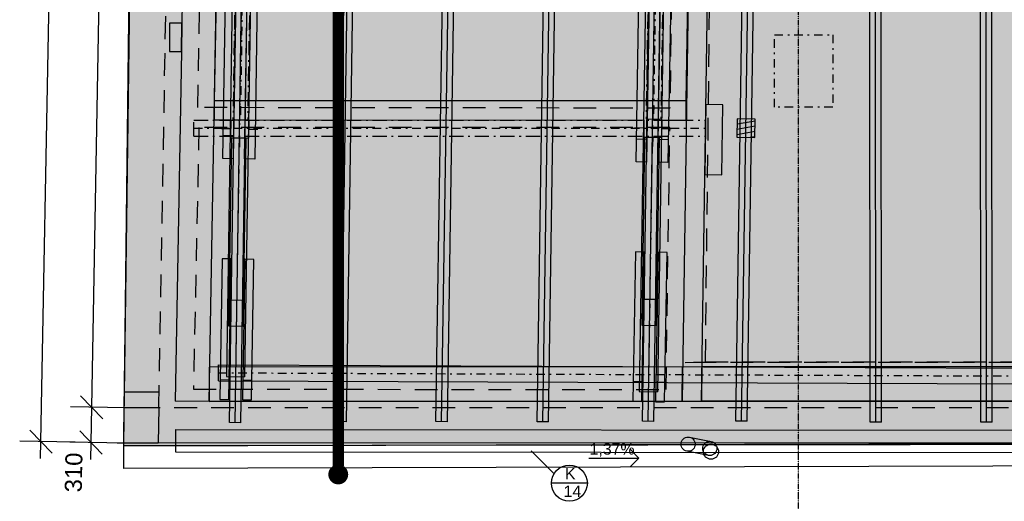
# Model space of a CAD drawing. Extents: x -12025 to 39812, y -28775 to 12.
# Tile 3 of 17: x 10193 to 18868, y -21861 to -17619. Entities that reach past the tile are written whole.
import ezdxf
from ezdxf.enums import TextEntityAlignment as Align

# ---------------------------------------------------------------- set-up
doc = ezdxf.new("R2010")
doc.units = 0
doc.header["$MEASUREMENT"] = 0
for name, pattern in [('Čerchovaná M', [225, 125, -42.5, 15, -42.5]), ('Čerchovaná S', [175, 75, -42.5, 15, -42.5]), ('Čerchovaná S_1', [3.5, 1.5, -0.85, 0.3, -0.85]), ('Čárkovaná_2', [325, 200, -125])]:
    doc.linetypes.add(name, pattern=pattern)
for name, color, linetype in [('OÚ Dukovany půdorys podklad půda', 7, 'Continuous'), ('OÚ Dukovany střecha', 7, 'Continuous'), ('OÚ Dukovany zemnění + hromosvody', 5, 'Continuous')]:
    doc.layers.add(name, color=color, linetype=linetype)
doc.styles.add('Arial', font='txt')

# ---------------------------------------------------------------- blocks, each defined once
blk = doc.blocks.new('(4)')
at = {"linetype": 'Continuous'}
blk.add_hatch(color=1, dxfattribs=at).paths.add_polyline_path([(23202.8, -17069), (23173.9, -21304.6), (2393.3, -21332), (2445.1, -17075.6), (23202.8, -17069)])
at = {"color": 154, "linetype": 'Čerchovaná S_1'}
blk.add_line((8335.6, -4006), (8335.6, -23559.6), dxfattribs=at)
at = {"color": 1, "linetype": 'Continuous'}
for p, q in [((1663.9, -21294.5), (1855.7, -10980.2)), ((2110.7, -20992.6), (2291, -11298.1)), ((2393.7, -21233.8), (2450, -17018.8)), ((2394, -21308), (2450.2, -17093)), ((2012.6, -20890.8), (2208.9, -21094.5)), ((2410.7, -20998.2), (1923.3, -20989.1)), ((2105, -21302.7), (2110.7, -20992.6)), ((1565.8, -21192.6), (1762.1, -21396.3)), ((2006.9, -21200.8), (2203.1, -21404.5)), ((2394, -21308), (2393.7, -21233.8)), ((1963.9, -21300), (1476.5, -21291)), ((1661.2, -21444.4), (1663.9, -21294.5)), ((2404.9, -21308.2), (1917.5, -21299.2)), ((2102.2, -21452.6), (2105, -21302.7)), ((23173.9, -21304.6), (2394, -21308)), ((7377, -21256.1), (7567.9, -21293.2)), ((7377, -21256.1), (7567.9, -21293.2)), ((6184.2, -21577.3), (5982.6, -21375.7)), ((6932.4, -21439.9), (6857.4, -21364.9)), ((7544.1, -21415.9), (7353.2, -21378.8)), ((7544.1, -21415.9), (7353.2, -21378.8)), ((6491.2, -21439.9), (6932.4, -21439.9)), ((6932.4, -21439.9), (6857.4, -21514.9)), ((6477.5, -21661), (6160.4, -21661))]:
    blk.add_line(p, q, dxfattribs=at)
at = {"color": 8, "linetype": 'Čárkovaná_2'}
for p, q in [((2702.1, -20997.9), (2872.3, -11333.8)), ((7517.8, -20593.2), (7614.8, -12316.9)), ((3046, -18352.6), (3124.5, -14053.6)), ((7268.4, -14126.6), (7204.1, -18357.1)), ((7204.1, -18357.1), (3046, -18352.6)), ((22563.8, -20593.2), (7338.1, -20597.8)), ((7338.1, -20597.8), (7517.8, -20593.2)), ((22863.8, -20996.1), (2702.1, -20997.9))]:
    blk.add_line(p, q, dxfattribs=at)
at = {"color": 1, "linetype": 'Čárkovaná_2'}
for p, q in [((3055.8, -18527.1), (3006.8, -20833.2)), ((7203.9, -18527.1), (3055.8, -18527.1)), ((7170.6, -20835.9), (7203.9, -18527.1)), ((7517.8, -20593.2), (22613.8, -20593.2)), ((3006.8, -20833.2), (7170.6, -20835.9))]:
    blk.add_line(p, q, dxfattribs=at)
at = {"color": 8, "linetype": 'Continuous'}
for p, q in [((2704.6, -20858.5), (2394.6, -20858.5)), ((2696.7, -20997.9), (2397.7, -20997.9)), ((2702.1, -20997.9), (2696.7, -21307.9)), ((2696.7, -21307.9), (2335.4, -21307.9))]:
    blk.add_line(p, q, dxfattribs=at)
at = {"color": 7, "linetype": 'Continuous'}
blk.add_lwpolyline([(23202.8, -17069), (23173.9, -21304.6), (2393.3, -21332), (2445.1, -17075.6), (23202.8, -17069)], close=True, dxfattribs=at)
at = {"color": 1, "linetype": 'Continuous'}
blk.add_lwpolyline([(23174.3, -21476.4), (2393.8, -21532), (2393.3, -21332), (23173.8, -21276.4)], close=True, dxfattribs=at)
for points in [[(7353.2, -21378.8, -0.414214), (7303.8, -21305.6)], [(7353.2, -21378.8, -0.414214), (7303.8, -21305.6)], [(7353.2, -21378.8, -0.414214), (7303.8, -21305.6)], [(7303.8, -21305.6, -0.414214), (7377, -21256.1)], [(7303.8, -21305.6, -0.414214), (7377, -21256.1)], [(7303.8, -21305.6, -0.414214), (7377, -21256.1)], [(7426.5, -21329.4, -0.414214), (7353.2, -21378.8)], [(7426.5, -21329.4, -0.414214), (7353.2, -21378.8)], [(7426.5, -21329.4, -0.414214), (7353.2, -21378.8)], [(7377, -21256.1, -0.414214), (7426.5, -21329.4)], [(7377, -21256.1, -0.414214), (7426.5, -21329.4)], [(7377, -21256.1, -0.414214), (7426.5, -21329.4)], [(7494.6, -21342.6, -0.414214), (7567.9, -21293.2)], [(7494.6, -21342.6, -0.414214), (7567.9, -21293.2)], [(7494.6, -21342.6, -0.414214), (7567.9, -21293.2)], [(7567.9, -21293.2, -0.414214), (7617.3, -21366.5)], [(7567.9, -21293.2, -0.414214), (7617.3, -21366.5)], [(7567.9, -21293.2, -0.414214), (7617.3, -21366.5)], [(7544.1, -21415.9, -0.414214), (7494.6, -21342.6)], [(7544.1, -21415.9, -0.414214), (7494.6, -21342.6)], [(7544.1, -21415.9, -0.414214), (7494.6, -21342.6)], [(7617.3, -21366.5, -0.414214), (7544.1, -21415.9)], [(7617.3, -21366.5, -0.414214), (7544.1, -21415.9)], [(7617.3, -21366.5, -0.414214), (7544.1, -21415.9)]]:
    blk.add_lwpolyline(points, format="xyb", dxfattribs=at)
for centre, radius in [((7566.7, -21383.2), 66.9), ((6318.9, -21661), 158.6)]:
    blk.add_circle(centre, radius, dxfattribs=at)
at = {"color": 1, "linetype": 'Continuous', "style": 'Arial'}
for s, p in [('1,37%%%', (6695.6, -21409.3)), ('K', (6326.6, -21627.1)), (' 14', (6326.6, -21782.8))]:
    blk.add_text(s, height=100, dxfattribs=at).set_placement(p, align=Align.CENTER)
blk.add_text('310', height=150, rotation=88.93478, dxfattribs=at).set_placement((2023.2, -21742.7))
blk = doc.blocks.new('Spoj')
at = {"color": 0, "linetype": 'Continuous'}
for points, const_width in [([(0, 75, 0.414214), (-75, 0)], 25), ([(75, 0, 0.414214), (0, 75)], 25), ([(-75, 0, 0.414214), (0, -75)], 25), ([(0, 37.5, 0.414214), (-37.5, 0)], 75), ([(-37.5, 0, 0.414214), (0, -37.5)], 75), ([(37.5, 0, 0.414214), (0, 37.5)], 75), ([(0, -37.5, 0.414214), (37.5, 0)], 75), ([(0, -75, 0.414214), (75, 0)], 25)]:
    blk.add_lwpolyline(points, format="xyb", dxfattribs=dict(at, const_width=const_width))

msp = doc.modelspace()

# ---------------------------------------------------------------- linework, layer by layer
at = {"layer": 'OÚ Dukovany půdorys podklad půda', "color": 9, "linetype": 'Continuous'}
for p, q in [((12154.5, -11763.5), (12014.5, -20762.4)), ((12314.4, -11766), (12174.4, -20764.9)), ((15791.5, -11896.2), (15651.5, -20895.1)), ((15951.5, -11898.7), (15811.5, -20897.6)), ((11983.6, -18841.8), (12055.3, -14493.9)), ((12145.2, -14495.4), (12073.6, -18843.3)), ((12173.6, -18844.9), (12245.2, -14497.1)), ((12335.2, -14498.6), (12263.6, -18846.4)), ((15625, -18872.2), (15692.3, -14788)), ((15782.3, -14789.4), (15715, -18873.7)), ((15815, -18875.3), (15882.3, -14791.1)), ((15972.3, -14792.6), (15905, -18876.8)), ((12041.3, -21168.3), (12103.4, -17058.8)), ((12041.3, -21168.3), (12103.4, -17058.8)), ((12091.3, -21169.1), (12153.4, -17059.5)), ((12141.3, -21169.8), (12203.4, -17060.3)), ((12141.3, -21169.8), (12203.4, -17060.3)), ((12971.8, -21159.2), (13033.8, -17055.9)), ((12971.8, -21159.2), (13033.8, -17055.9)), ((13021.8, -21160), (13083.8, -17056.7)), ((13071.8, -21160.7), (13133.7, -17057.4)), ((13071.8, -21160.7), (13133.7, -17057.4)), ((13861, -21159.8), (13922.9, -17056.5)), ((13861, -21159.8), (13922.9, -17056.5)), ((13911, -21160.6), (13972.9, -17057.3)), ((13961, -21161.3), (14022.9, -17058)), ((13961, -21161.3), (14022.9, -17058)), ((14751.4, -21160.6), (14813.4, -17057.3)), ((14751.4, -21160.6), (14813.4, -17057.3)), ((14801.4, -21161.4), (14863.4, -17058.1)), ((14851.4, -21162.1), (14913.4, -17058.8)), ((14851.4, -21162.1), (14913.4, -17058.8)), ((15681, -21155.7), (15742.9, -17052.4)), ((15681, -21155.7), (15742.9, -17052.4)), ((15730.9, -21156.4), (15792.9, -17053.1)), ((15780.9, -21157.2), (15842.9, -17053.9)), ((15780.9, -21157.2), (15842.9, -17053.9)), ((16501.4, -21154.6), (16563.4, -17051.3)), ((16501.4, -21154.6), (16563.4, -17051.3)), ((16551.4, -21155.4), (16613.4, -17052.1)), ((16601.4, -21156.1), (16663.4, -17052.8)), ((16601.4, -21156.1), (16663.4, -17052.8)), ((17685.5, -21163.5), (17683, -17059.7)), ((17685.5, -21163.5), (17683, -17059.7)), ((17685.5, -21163.5), (17683, -17059.7)), ((17685.5, -21163.5), (17683, -17059.7)), ((17735.5, -21163.5), (17733, -17059.7)), ((17735.5, -21163.5), (17733, -17059.7)), ((17785.5, -21163.4), (17783, -17059.7)), ((17785.5, -21163.4), (17783, -17059.7)), ((17785.5, -21163.4), (17783, -17059.7)), ((17785.5, -21163.4), (17783, -17059.7)), ((18661, -21164.1), (18658.5, -17060.4)), ((18661, -21164.1), (18658.5, -17060.4)), ((18711, -21164.1), (18708.5, -17060.3)), ((18761, -21164.1), (18758.5, -17060.3)), ((18761, -21164.1), (18758.5, -17060.3)), ((12133.8, -18501.4), (12135.1, -18421.4)), ((15773.3, -18495), (15774.6, -18415)), ((12053.8, -18500.7), (12051.3, -18660.2)), ((12213.8, -18502.7), (12089.4, -18500.7)), ((12211.3, -18662.7), (12213.8, -18502.7)), ((15693.2, -18504.6), (15690.9, -18653.8)), ((15850.8, -18656.3), (15853.2, -18504.8)), ((12052.6, -18580.2), (11972.6, -18578.9)), ((12076.9, -18643.4), (11986.9, -18641.9)), ((12266.9, -18646.5), (12176.9, -18645.1)), ((12212.6, -18582.7), (12292.5, -18583.9)), ((15692.1, -18573.8), (15612.1, -18572.5)), ((15852.1, -18576.3), (15932.1, -18577.5)), ((12059.3, -18661.2), (12033.6, -20315.7)), ((12051.3, -18660.2), (12211.3, -18662.7)), ((12189.3, -18663.2), (12059.3, -18661.2)), ((12131.3, -18661.4), (12130.1, -18741.4)), ((12163.6, -20317.7), (12189.3, -18663.2)), ((15718.3, -18673.8), (15628.3, -18672.3)), ((15698.9, -18654.8), (15673.1, -20309.2)), ((15690.9, -18653.8), (15850.8, -18656.3)), ((15828.9, -18656.8), (15698.9, -18654.8)), ((15770.8, -18655), (15769.6, -18735)), ((15803.1, -20311.3), (15828.9, -18656.8)), ((15908.2, -18676.9), (15818.3, -18675.4)), ((12073.6, -18843.3), (11983.6, -18841.8)), ((12263.6, -18846.4), (12173.6, -18844.9)), ((15715, -18873.7), (15625, -18872.2)), ((15905, -18876.8), (15815, -18875.3)), ((15617.3, -19664.3), (15595.6, -20980.5)), ((15697.3, -19665.6), (15617.3, -19664.3)), ((15697.3, -19665.6), (15617.3, -19664.3)), ((15675.6, -20981.8), (15697.3, -19665.6)), ((15817.3, -19667.6), (15795.6, -20983.8)), ((15897.3, -19668.9), (15817.3, -19667.6)), ((15897.3, -19668.9), (15817.3, -19667.6)), ((15875.6, -20985.1), (15897.3, -19668.9)), ((11976.6, -19725.5), (11956.2, -20964)), ((12056.6, -19726.8), (11976.6, -19725.5)), ((12056.6, -19726.8), (11976.6, -19725.5)), ((12036.2, -20965.3), (12056.6, -19726.8)), ((12176.6, -19728.8), (12156.2, -20967.3)), ((12256.6, -19730.1), (12176.6, -19728.8)), ((12256.6, -19730.1), (12176.6, -19728.8)), ((12236.2, -20968.6), (12256.6, -19730.1)), ((12167.1, -20091.4), (12037.1, -20089.4)), ((15806.6, -20085), (15676.6, -20083)), ((12033.6, -20315.7), (12163.6, -20317.7)), ((15673.1, -20309.2), (15803.1, -20311.3)), ((11943.5, -20799.3), (11944.1, -20659.3)), ((11944.1, -20659.3), (31539.1, -20738.4)), ((11943.5, -20799.3), (31538.5, -20878.4)), ((12039, -20793.7), (11959, -20792.4)), ((12014.5, -20762.4), (12174.4, -20764.9)), ((12239, -20797), (12159, -20795.7)), ((15678.4, -20810.3), (15598.5, -20809)), ((15878.4, -20813.6), (15798.4, -20812.3)), ((15651.5, -20895.1), (15811.5, -20897.6)), ((11956.2, -20964), (12036.2, -20965.3)), ((12156.2, -20967.3), (12236.2, -20968.6)), ((15595.6, -20980.5), (15675.6, -20981.8)), ((15795.6, -20983.8), (15875.6, -20985.1)), ((13071.8, -21160.7), (12971.8, -21159.2)), ((13071.8, -21160.7), (12971.8, -21159.2)), ((13961, -21161.3), (13861, -21159.8)), ((13961, -21161.3), (13861, -21159.8)), ((14851.4, -21162.1), (14751.4, -21160.6)), ((14851.4, -21162.1), (14751.4, -21160.6)), ((15780.9, -21157.2), (15681, -21155.7)), ((15780.9, -21157.2), (15681, -21155.7)), ((16601.4, -21156.1), (16501.4, -21154.6)), ((16601.4, -21156.1), (16501.4, -21154.6)), ((17785.5, -21163.4), (17685.5, -21163.5)), ((17785.5, -21163.4), (17685.5, -21163.5)), ((17785.5, -21163.4), (17685.5, -21163.5)), ((17785.5, -21163.4), (17685.5, -21163.5)), ((18761, -21164.1), (18661, -21164.1)), ((18761, -21164.1), (18661, -21164.1)), ((11568.6, -21427.6), (11568.8, -21227.6)), ((11568.8, -21227.6), (31707.7, -21247.2)), ((12141.3, -21169.8), (12041.3, -21168.3)), ((12141.3, -21169.8), (12041.3, -21168.3)), ((31707.5, -21447.2), (11568.6, -21427.6))]:
    msp.add_line(p, q, dxfattribs=at)
at = {"layer": 'OÚ Dukovany půdorys podklad půda', "color": 9, "linetype": 'Čerchovaná S'}
for p, q in [((12234.5, -11764.7), (12094.4, -20763.6)), ((15871.5, -11897.5), (15731.5, -20896.4)), ((12193.7, -14881.3), (12137.4, -18500.9)), ((15833.3, -14874.9), (15776.9, -18494.4)), ((11727.6, -18575.3), (16233.8, -18575)), ((11943.8, -20729.3), (31538.8, -20808.4))]:
    msp.add_line(p, q, dxfattribs=at)
at = {"layer": 'OÚ Dukovany půdorys podklad půda', "color": 7, "linetype": 'Continuous'}
for p, q in [((11986, -14033.5), (11907.6, -18330.6)), ((16065.7, -18335), (16130, -14106.5)), ((16087.6, -17013.8), (16029.8, -20977.9)), ((16199.8, -20980.4), (16257.6, -17016.3)), ((11625.6, -17461.8), (11622.3, -17650.3)), ((11863.7, -20983.2), (11925.6, -17467.1)), ((11622.3, -17650.3), (11513.3, -17650.3)), ((11513.3, -17650.3), (11513.3, -17900.3)), ((11622.3, -17650.3), (11513.3, -17650.3)), ((11513.3, -17650.3), (11513.3, -17900.3)), ((11617.9, -17900.3), (11622.3, -17650.3)), ((11622.3, -17650.3), (11617.9, -17900.3)), ((11623.3, -17650.3), (11622.3, -17650.3)), ((11623.3, -17900.3), (11623.3, -17650.3)), ((11513.3, -17900.3), (11617.9, -17900.3)), ((11513.3, -17900.3), (11617.9, -17900.3)), ((11617.9, -17900.3), (11563.7, -20977.9)), ((11617.9, -17900.3), (11623.3, -17900.3)), ((11907.6, -18330.6), (11907.4, -18500.6)), ((11907.6, -18330.6), (16065.7, -18335)), ((16065.7, -18335), (11907.6, -18330.6)), ((16065.5, -18505), (16065.7, -18335)), ((16238.3, -18366.5), (16229.3, -18983.5)), ((16388.3, -18368.7), (16238.3, -18366.5)), ((16379.3, -18985.7), (16388.3, -18368.7)), ((11907.4, -18500.6), (12053.8, -18500.7)), ((12089.4, -18500.7), (15693.2, -18504.6)), ((15853.2, -18504.8), (16065.5, -18505)), ((16513.8, -18492.8), (16511.3, -18652.7)), ((16512.4, -18583.5), (16672.8, -18555.2)), ((16513.1, -18537.7), (16673.5, -18509.4)), ((16673.8, -18495.2), (16513.8, -18492.8)), ((16671.3, -18655.2), (16673.8, -18495.2)), ((16511.7, -18629.3), (16672.1, -18601)), ((16627.8, -18654.5), (16671.4, -18646.9)), ((16511.3, -18652.7), (16671.3, -18655.2)), ((16229.3, -18983.5), (16379.3, -18985.7)), ((16034.2, -20677.8), (11862.7, -20679.1)), ((16034.2, -20677.8), (11862.7, -20679.1)), ((11862.7, -20679.1), (11862.8, -20979.1)), ((16029.8, -20977.8), (16034.2, -20677.8)), ((16034.2, -20677.8), (16029.8, -20977.8)), ((16204.2, -20677.8), (16199.8, -20977.8)), ((16204.2, -20677.8), (16199.8, -20977.8)), ((31553.6, -20673.1), (16204.2, -20677.8)), ((31553.6, -20673.1), (16204.2, -20677.8)), ((11863.7, -20983.2), (11563.7, -20977.9)), ((11862.8, -20979.1), (16029.8, -20977.8)), ((11862.8, -20979.1), (16029.8, -20977.8)), ((11863.7, -20980.9), (31554.6, -20974.9)), ((16029.8, -20977.9), (16199.8, -20980.4)), ((16199.8, -20977.8), (31553.7, -20973.1)), ((16199.8, -20977.8), (31553.7, -20973.1))]:
    msp.add_line(p, q, dxfattribs=at)
at = {"layer": 'OÚ Dukovany půdorys podklad půda', "color": 9, "linetype": 'Čerchovaná M'}
for p, q in [((12128.8, -14880.3), (12072.4, -18499.8)), ((12258.7, -14882.3), (12202.4, -18501.9)), ((15768.3, -14873.9), (15712, -18493.4)), ((15898.3, -14875.9), (15841.9, -18495.5)), ((11727.6, -18505.3), (16233.8, -18505)), ((11727.6, -18645.3), (11727.6, -18505.3)), ((12072.4, -18499.8), (12202.4, -18501.9)), ((15712, -18493.4), (15841.9, -18495.5)), ((11727.6, -18645.3), (16233.8, -18645))]:
    msp.add_line(p, q, dxfattribs=at)
at = {"layer": 'OÚ Dukovany půdorys podklad půda', "color": 7, "linetype": 'Čerchovaná S'}
for p, q in [((16842.1, -17751.4), (17356.8, -17751.4)), ((16842.1, -18390.8), (16842.1, -17751.4)), ((17356.8, -17751.4), (17356.8, -18390.8)), ((17356.8, -18390.8), (16842.1, -18390.8))]:
    msp.add_line(p, q, dxfattribs=at)
at = {"layer": 'OÚ Dukovany půdorys podklad půda', "color": 7, "linetype": 'Continuous'}
msp.add_solid([(12053.8, -18500.2), (12053.8, -18500.7), (12089.4, -18500.7)], dxfattribs=at)
at = {"layer": 'OÚ Dukovany zemnění + hromosvody', "linetype": 'Continuous', "const_width": 100}
msp.add_lwpolyline([(13000, -21550), (13000, -11200)], dxfattribs=at)
msp.add_lwpolyline([(13500, -17125, 0.414214), (13000, -17625)], format="xyb", dxfattribs=at)

# ---------------------------------------------------------------- block references
at = {"layer": 'OÚ Dukovany střecha', "color": 1, "linetype": 'Continuous'}
msp.add_blockref('(4)', (8717, -40.8), dxfattribs=at)
at = {"layer": 'OÚ Dukovany zemnění + hromosvody', "linetype": 'Continuous'}
msp.add_blockref('Spoj', (13000, -21625), dxfattribs=at)

doc.saveas('drawing.dxf')
